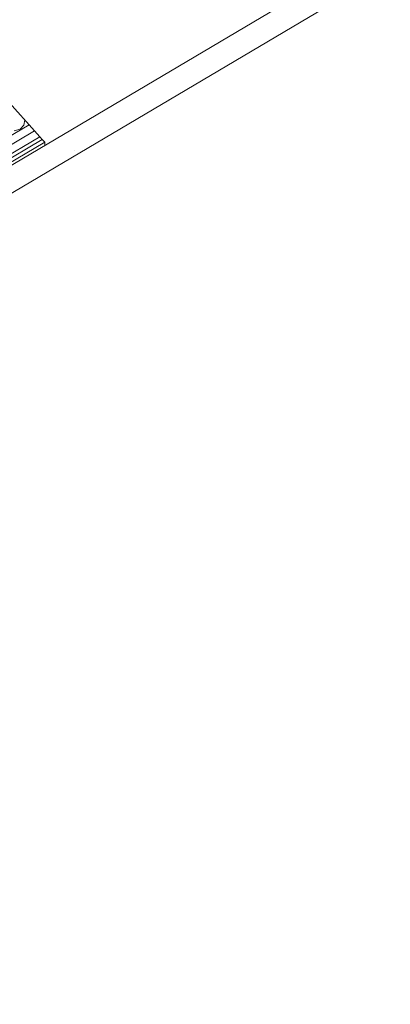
# Model space of a CAD drawing. Header units: millimetres. Extents: x -36631 to 27388, y -24993 to 6945.
# Tile 231 of 256: x 13648 to 14215, y -10909 to -9402. Entities that reach past the tile are written whole.
import ezdxf

# ---------------------------------------------------------------- set-up
doc = ezdxf.new("R2010")
doc.units = ezdxf.units.MM
doc.header["$MEASUREMENT"] = 0
doc.linetypes.add('Wipeout_Contour', pattern=[1000, 0, -1000])
doc.layers.add('Nuevo_12_FAÇ_Façana', color=7, linetype='Continuous')
doc.layers.add('Nuevo_Puertas Archicad', color=7, linetype='Continuous')
for name, color, linetype, lineweight in [('Nuevo_12_FAÇ_Façana_Pluma_Nº__1', 7, 'Continuous', 5), ('Nuevo_Puertas Archicad_Pluma_Nº__1', 7, 'Continuous', 5), ('Nuevo_Puertas Archicad_Pluma_Nº__47', 7, 'Continuous', 20)]:
    doc.layers.add(name, color=color, linetype=linetype, lineweight=lineweight)
for name, color, linetype, lineweight, true_color in [('Nuevo_12_FAÇ_Façana_Pluma_Nº__102', 7, 'Continuous', 5, 0xcccccc), ('Nuevo_12_FAÇ_Façana_Pluma_Nº__171', 171, 'Continuous', 13, 0xaaaaff), ('Nuevo_12_FAÇ_Façana_Pluma_Nº__177', 7, 'Continuous', 15, 0xf7e046)]:
    doc.layers.add(name, color=color, linetype=linetype, lineweight=lineweight, true_color=true_color)
pattern_1 = [(45, (0, 0), (-183.8478, 183.8478), [195, -65]), (45, (7e-14, 183.85), (-183.8478, 183.8478), [195, -65])]

# ---------------------------------------------------------------- blocks, each defined once
blk = doc.blocks.new('*X146')
at = {"layer": 'Nuevo_12_FAÇ_Façana_Pluma_Nº__102', "color": 254, "linetype": 'Continuous', "lineweight": 5, "true_color": 0xcccccc}
for p, q in [((13648.5, -9569.6), (13654.4, -9563.5)), ((13654.4, -9563.5), (13655.5, -9555.6)), ((13655.5, -9555.6), (13655.4, -9555.5)), ((13639.4, -9572.4), (13648.5, -9569.6))]:
    blk.add_line(p, q, dxfattribs=at)
blk = doc.blocks.new('Elem Sección_145_1')
at = {"layer": 'Nuevo_12_FAÇ_Façana', "lineweight": 0}
blk.add_blockref('*X146', (0, 0), dxfattribs=at)
at = {"color": 254, "linetype": 'Wipeout_Contour', "lineweight": 0, "ltscale": 65045.300996}
blk.add_wipeout([(11441.5, -10912.6), (11445.3, -10916.7), (13686.1, -9589.8), (13682.3, -9585.6)], dxfattribs=at).dxf.layer = 'Nuevo_12_FAÇ_Façana'
at = {"layer": 'Nuevo_12_FAÇ_Façana_Pluma_Nº__171', "linetype": 'Continuous', "lineweight": 13, "true_color": 0xaaaaff}
h = blk.add_hatch(dxfattribs=at)
h.set_pattern_fill('Panellat_HPL_0001', color=161, style=0, pattern_type=2)
h.set_pattern_definition(pattern_1)
h.paths.add_polyline_path([(11441.5, -10912.6), (11445.3, -10916.7), (13686.1, -9589.8), (13682.3, -9585.6)])
at = {"color": 254, "linetype": 'Wipeout_Contour', "lineweight": 0, "ltscale": 64940.094277}
blk.add_wipeout([(11421.6, -10890.2), (11429.7, -10899.3), (13670.5, -9572.3), (13662.3, -9563.2)], dxfattribs=at).dxf.layer = 'Nuevo_12_FAÇ_Façana'
at = {"layer": 'Nuevo_12_FAÇ_Façana_Pluma_Nº__177', "linetype": 'Continuous', "lineweight": 15, "true_color": 0xf7e046}
h = blk.add_hatch(dxfattribs=at)
h.set_pattern_fill('Panellat_HPL_0001', color=53, style=0, pattern_type=2)
h.set_pattern_definition(pattern_1)
h.paths.add_polyline_path([(11421.6, -10890.2), (11429.7, -10899.3), (13670.5, -9572.3), (13662.3, -9563.2)])
at = {"color": 254, "linetype": 'Wipeout_Contour', "lineweight": 0, "ltscale": 64988.083002}
blk.add_wipeout([(11429.7, -10899.3), (11437.8, -10908.4), (13678.6, -9581.4), (13670.5, -9572.3)], dxfattribs=at).dxf.layer = 'Nuevo_12_FAÇ_Façana'
at = {"layer": 'Nuevo_12_FAÇ_Façana_Pluma_Nº__177', "linetype": 'Continuous', "lineweight": 15, "true_color": 0xf7e046}
h = blk.add_hatch(dxfattribs=at)
h.set_pattern_fill('Panellat_HPL_0001', color=53, style=0, pattern_type=2)
h.set_pattern_definition(pattern_1)
h.paths.add_polyline_path([(11429.7, -10899.3), (11437.8, -10908.4), (13678.6, -9581.4), (13670.5, -9572.3)])
at = {"layer": 'Nuevo_12_FAÇ_Façana_Pluma_Nº__1', "color": 7, "linetype": 'Continuous', "lineweight": 5}
for p, q in [((13662.3, -9563.2), (11421.6, -10890.2)), ((13670.5, -9572.3), (11429.7, -10899.3)), ((13678.6, -9581.4), (11437.8, -10908.4)), ((13682.3, -9585.6), (11441.5, -10912.6)), ((13686.1, -9589.8), (11445.3, -10916.7))]:
    blk.add_line(p, q, dxfattribs=at)
at = {"layer": 'Nuevo_12_FAÇ_Façana_Pluma_Nº__1', "color": 7, "linetype": 'Continuous', "lineweight": 5, "flags": 128}
blk.add_lwpolyline([(13594.9, -9487.8), (13598.7, -9492), (13602.4, -9496.2), (13610.5, -9505.2), (13618.6, -9514.3), (13662.3, -9563.2), (13670.5, -9572.3), (13678.6, -9581.4), (13682.3, -9585.6), (13686.1, -9589.8)], dxfattribs=at)
blk = doc.blocks.new('Elem Sección_146_1')
at = {"layer": 'Nuevo_Puertas Archicad', "linetype": 'Continuous', "lineweight": 0, "true_color": 0xffffff}
h = blk.add_hatch(dxfattribs=at)
h.set_pattern_fill('Hormigón_en_Masa_0001', style=0, pattern_type=2)
h.set_pattern_definition([(0, (0, 0), (0, 779.423), [48.75, -401.25]), (0, (225, 389.7), (0, 779.423), [48.75, -401.25]), (60, (0, 0), (-675, 389.71), [48.75, -401.25]), (60, (450, 0), (-675, 389.71), [48.75, -401.25]), (120, (48.75, 0), (675, 389.71), [48.75, -401.25]), (120, (498.75, 0), (675, 389.71), [48.75, -401.25]), (0, (0, 75), (0, 150), [0, -150, 0, -225]), (45, (75, 75), (-106.066, 106.066), [0, -112.5, 0, -187.5])])
h.paths.add_polyline_path([(14325.7, -9216.3), (12523.4, -10283.6), (12548.4, -10311.5), (14350.7, -9244.2)])
at = {"layer": 'Nuevo_Puertas Archicad_Pluma_Nº__1', "color": 7, "linetype": 'Continuous', "lineweight": 5}
for p, q in [((14325.7, -9216.3), (12523.4, -10283.6)), ((14350.7, -9244.2), (12548.4, -10311.5))]:
    blk.add_line(p, q, dxfattribs=at)
at = {"layer": 'Nuevo_Puertas Archicad_Pluma_Nº__47', "color": 7, "linetype": 'Continuous', "lineweight": 20}
blk.add_line((13686.1, -9595.1), (13686.1, -9589.8), dxfattribs=at)

msp = doc.modelspace()

# ---------------------------------------------------------------- block references
at = {"layer": 'Nuevo_12_FAÇ_Façana', "lineweight": 0}
msp.add_blockref('Elem Sección_145_1', (0, 0), dxfattribs=at)

# ---------------------------------------------------------------- next in the draw order: block references
at = {"layer": 'Nuevo_Puertas Archicad', "lineweight": 0}
msp.add_blockref('Elem Sección_146_1', (0, 0), dxfattribs=at)

doc.saveas('drawing.dxf')
